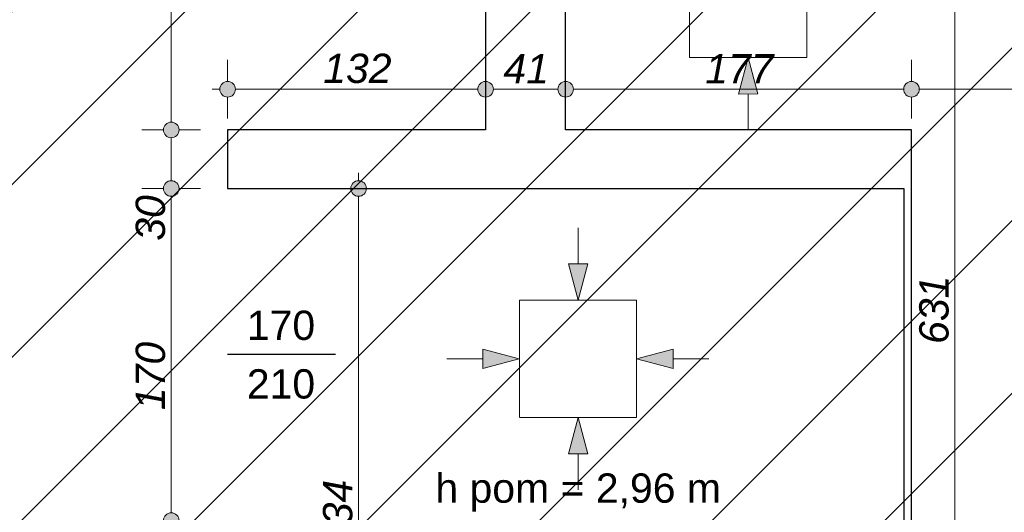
# Model space of a CAD drawing. Header units: millimetres. Extents: x -170998 to -45998, y 10557 to 52557.
# Tile 55 of 92: x -124602 to -119563, y 37452 to 39974. Entities that reach past the tile are written whole.
import ezdxf

# ---------------------------------------------------------------- set-up
doc = ezdxf.new("R2010")
doc.units = ezdxf.units.MM
doc.header["$MEASUREMENT"] = 0
for name, color, linetype in [('Linia', 7, 'Continuous'), ('Obiekt', 7, 'Continuous'), ('Tekst', 7, 'Continuous'), ('Wymiary', 7, 'Continuous'), ('Ściana', 7, 'Continuous')]:
    doc.layers.add(name, color=color, linetype=linetype)
doc.styles.add('Arial', font='txt')
doc.styles.add('Times new roman', font='txt')
doc.dimstyles.new('GENERATED_STYLE__1', dxfattribs={"dimtxt": 150, "dimasz": 152, "dimexe": 0.18, "dimexo": 0, "dimgap": 0.09, "dimtad": 1, "dimtih": 1, "dimtoh": 1, "dimlfac": 0.1, "dimzin": 0, "dimdsep": 46, "dimtxsty": 'Arial', "dimblk": 'ARROWHEAD_11', "dimblk1": 'ARROWHEAD_11', "dimblk2": 'ARROWHEAD_11', "dimcen": 0.09, "dimclrd": 114, "dimclre": 114, "dimclrt": 114, "dimazin": 0, "dimtfac": 1, "dimtdec": 4, "dimtmove": 0, "dimatfit": 3, "dimfxl": 1, "dimtolj": 1, "dimtzin": 0, "dimarcsym": 0})
doc.dimstyles.new('GENERATED_STYLE__2', dxfattribs={"dimtxt": 150, "dimasz": 152, "dimexe": 0.18, "dimexo": 0, "dimgap": 0.09, "dimtad": 1, "dimlfac": 0.1, "dimzin": 0, "dimdsep": 46, "dimtxsty": 'Arial', "dimblk": 'ARROWHEAD_11', "dimblk1": 'ARROWHEAD_11', "dimblk2": 'ARROWHEAD_11', "dimcen": 0.09, "dimclrd": 114, "dimclre": 114, "dimclrt": 114, "dimazin": 0, "dimtfac": 1, "dimtdec": 4, "dimtmove": 0, "dimatfit": 3, "dimfxl": 1, "dimtolj": 1, "dimtzin": 0, "dimarcsym": 0})

# ---------------------------------------------------------------- blocks, each defined once
blk = doc.blocks.new('*D273')
at = {"layer": 'Wymiary', "linetype": 'Continuous', "lineweight": 13}
for points in [[(-123786.5, 39109.3), (-123789.5, 39124.6), (-123798.2, 39137.6), (-123811.2, 39146.3), (-123826.5, 39149.3), (-123841.8, 39146.3), (-123854.8, 39137.6), (-123863.4, 39124.6), (-123866.5, 39109.3), (-123863.4, 39094), (-123854.8, 39081), (-123841.8, 39072.4), (-123826.5, 39069.3), (-123811.2, 39072.4), (-123798.2, 39081), (-123789.5, 39094)], [(-123786.5, 37409.3), (-123789.5, 37424.6), (-123798.2, 37437.6), (-123811.2, 37446.3), (-123826.5, 37449.3), (-123841.8, 37446.3), (-123854.8, 37437.6), (-123863.4, 37424.6), (-123866.5, 37409.3), (-123863.4, 37394), (-123854.8, 37381), (-123841.8, 37372.4), (-123826.5, 37369.3), (-123811.2, 37372.4), (-123798.2, 37381), (-123789.5, 37394)]]:
    blk.add_hatch(color=114, dxfattribs=at).paths.add_polyline_path(points)
at = {"layer": 'Wymiary', "color": 114, "lineweight": 13}
for p, q in [((-123866.5, 39109.3), (-123976.5, 39109.3)), ((-123676.5, 39109.3), (-123786.5, 39109.3)), ((-123826.5, 37449.3), (-123826.5, 39069.3)), ((-123866.5, 37409.3), (-123976.5, 37409.3)), ((-123676.5, 37409.3), (-123786.5, 37409.3))]:
    blk.add_line(p, q, dxfattribs=at)
for centre in [(-123826.5, 39109.3), (-123826.5, 37409.3)]:
    blk.add_circle(centre, 40, dxfattribs=at)
at = {"layer": 'Wymiary', "color": 114, "lineweight": 13, "char_height": 150, "attachment_point": 7, "rotation": 90, "style": 'Arial'}
for s, insert in [('\\A1;{\\fArial|b0|i1|c238|p38;30}', (-123856.5, 38841.7)), ('\\A1;{\\fArial|b0|i1|c238|p38;170}', (-123856.5, 37974.7))]:
    blk.add_mtext(s, dxfattribs=dict(at, insert=insert))
blk = doc.blocks.new('ARROWHEAD_11')
at = {"color": 0, "linetype": 'Continuous', "lineweight": 0}
blk.add_line((0, 0), (-1, 0), dxfattribs=at)
at = {"color": 0, "linetype": 'Continuous', "lineweight": 0, "const_width": 0.25, "flags": 128}
blk.add_lwpolyline([(-0.125, 0, 1), (0.125, 0, 1)], format="xyb", close=True, dxfattribs=at)
blk = doc.blocks.new('*D274')
at = {"layer": 'Wymiary', "linetype": 'Continuous', "lineweight": 13}
for points in [[(-123786.5, 39409.3), (-123789.5, 39424.6), (-123798.2, 39437.6), (-123811.2, 39446.3), (-123826.5, 39449.3), (-123841.8, 39446.3), (-123854.8, 39437.6), (-123863.4, 39424.6), (-123866.5, 39409.3), (-123863.4, 39394), (-123854.8, 39381), (-123841.8, 39372.4), (-123826.5, 39369.3), (-123811.2, 39372.4), (-123798.2, 39381), (-123789.5, 39394)], [(-123786.5, 39109.3), (-123789.5, 39124.6), (-123798.2, 39137.6), (-123811.2, 39146.3), (-123826.5, 39149.3), (-123841.8, 39146.3), (-123854.8, 39137.6), (-123863.4, 39124.6), (-123866.5, 39109.3), (-123863.4, 39094), (-123854.8, 39081), (-123841.8, 39072.4), (-123826.5, 39069.3), (-123811.2, 39072.4), (-123798.2, 39081), (-123789.5, 39094)]]:
    blk.add_hatch(color=114, dxfattribs=at).paths.add_polyline_path(points)
at = {"layer": 'Wymiary', "color": 114, "lineweight": 13}
for p, q in [((-123866.5, 39409.3), (-123976.5, 39409.3)), ((-123676.5, 39409.3), (-123786.5, 39409.3)), ((-123826.5, 39149.3), (-123826.5, 39369.3)), ((-123866.5, 39109.3), (-123976.5, 39109.3)), ((-123676.5, 39109.3), (-123786.5, 39109.3))]:
    blk.add_line(p, q, dxfattribs=at)
for centre in [(-123826.5, 39409.3), (-123826.5, 39109.3)]:
    blk.add_circle(centre, 40, dxfattribs=at)
blk = doc.blocks.new('*D275')
at = {"layer": 'Wymiary', "linetype": 'Continuous', "lineweight": 13}
for points in [[(-123786.5, 41819.4), (-123789.5, 41834.7), (-123798.2, 41847.7), (-123811.2, 41856.3), (-123826.5, 41859.4), (-123841.8, 41856.3), (-123854.8, 41847.7), (-123863.4, 41834.7), (-123866.5, 41819.4), (-123863.4, 41804.1), (-123854.8, 41791.1), (-123841.8, 41782.4), (-123826.5, 41779.4), (-123811.2, 41782.4), (-123798.2, 41791.1), (-123789.5, 41804.1)], [(-123786.5, 39409.3), (-123789.5, 39424.6), (-123798.2, 39437.6), (-123811.2, 39446.3), (-123826.5, 39449.3), (-123841.8, 39446.3), (-123854.8, 39437.6), (-123863.4, 39424.6), (-123866.5, 39409.3), (-123863.4, 39394), (-123854.8, 39381), (-123841.8, 39372.4), (-123826.5, 39369.3), (-123811.2, 39372.4), (-123798.2, 39381), (-123789.5, 39394)]]:
    blk.add_hatch(color=114, dxfattribs=at).paths.add_polyline_path(points)
at = {"layer": 'Wymiary', "color": 114, "lineweight": 13}
for p, q in [((-123866.5, 41819.4), (-123976.5, 41819.4)), ((-123826.5, 39449.3), (-123826.5, 41779.4)), ((-123676.5, 41819.4), (-123786.5, 41819.4)), ((-123866.5, 39409.3), (-123976.5, 39409.3)), ((-123676.5, 39409.3), (-123786.5, 39409.3))]:
    blk.add_line(p, q, dxfattribs=at)
for centre in [(-123826.5, 41819.4), (-123826.5, 39409.3)]:
    blk.add_circle(centre, 40, dxfattribs=at)
at = {"layer": 'Wymiary', "color": 114, "lineweight": 13, "char_height": 150, "attachment_point": 7, "rotation": 90, "style": 'Arial'}
for s, insert in [('\\A1;{\\fArial|b0|i1|c238|p38;25}', (-123856.5, 41551.7)), ('\\A1;{\\fArial|b0|i1|c238|p38;241}', (-123856.5, 40329.8))]:
    blk.add_mtext(s, dxfattribs=dict(at, insert=insert))
blk = doc.blocks.new('*D292')
at = {"layer": 'Wymiary', "linetype": 'Continuous', "lineweight": 13}
for points in [[(-119776.2, 41639.1), (-119779.2, 41654.4), (-119787.9, 41667.4), (-119800.9, 41676.1), (-119816.2, 41679.1), (-119831.5, 41676.1), (-119844.5, 41667.4), (-119853.2, 41654.4), (-119856.2, 41639.1), (-119853.2, 41623.8), (-119844.5, 41610.8), (-119831.5, 41602.2), (-119816.2, 41599.1), (-119800.9, 41602.2), (-119787.9, 41610.8), (-119779.2, 41623.8)], [(-119776.2, 35329.3), (-119779.2, 35344.6), (-119787.9, 35357.6), (-119800.9, 35366.3), (-119816.2, 35369.3), (-119831.5, 35366.3), (-119844.5, 35357.6), (-119853.2, 35344.6), (-119856.2, 35329.3), (-119853.2, 35314), (-119844.5, 35301), (-119831.5, 35292.4), (-119816.2, 35289.3), (-119800.9, 35292.4), (-119787.9, 35301), (-119779.2, 35314)]]:
    blk.add_hatch(color=114, dxfattribs=at).paths.add_polyline_path(points)
at = {"layer": 'Wymiary', "color": 114, "lineweight": 13}
for p, q in [((-119816.2, 41679.1), (-119816.2, 41719.1)), ((-119856.2, 41639.1), (-119966.2, 41639.1)), ((-119666.2, 41639.1), (-119776.2, 41639.1)), ((-119816.2, 35369.3), (-119816.2, 41599.1)), ((-119856.2, 35329.3), (-119966.2, 35329.3)), ((-119666.2, 35329.3), (-119776.2, 35329.3)), ((-119816.2, 35249.3), (-119816.2, 35289.3))]:
    blk.add_line(p, q, dxfattribs=at)
for centre in [(-119816.2, 41639.1), (-119816.2, 35329.3)]:
    blk.add_circle(centre, 40, dxfattribs=at)
at = {"layer": 'Wymiary', "color": 114, "lineweight": 13, "insert": (-119846.2, 38313.5), "char_height": 150, "attachment_point": 7, "rotation": 90, "style": 'Arial'}
blk.add_mtext('\\A1;{\\fArial|b0|i1|c238|p38;631}', dxfattribs=at)
blk = doc.blocks.new('*D294')
at = {"layer": 'Wymiary', "linetype": 'Continuous', "lineweight": 13}
for points in [[(-123498, 39617.3), (-123501.1, 39632.6), (-123509.7, 39645.6), (-123522.7, 39654.3), (-123538, 39657.3), (-123553.3, 39654.3), (-123566.3, 39645.6), (-123575, 39632.6), (-123578, 39617.3), (-123575, 39602), (-123566.3, 39589), (-123553.3, 39580.4), (-123538, 39577.3), (-123522.7, 39580.4), (-123509.7, 39589), (-123501.1, 39602)], [(-122178, 39617.3), (-122181.1, 39632.6), (-122189.7, 39645.6), (-122202.7, 39654.3), (-122218, 39657.3), (-122233.3, 39654.3), (-122246.3, 39645.6), (-122255, 39632.6), (-122258, 39617.3), (-122255, 39602), (-122246.3, 39589), (-122233.3, 39580.4), (-122218, 39577.3), (-122202.7, 39580.4), (-122189.7, 39589), (-122181.1, 39602)]]:
    blk.add_hatch(color=114, dxfattribs=at).paths.add_polyline_path(points)
at = {"layer": 'Wymiary', "color": 114, "lineweight": 13}
for p, q in [((-123538, 39657.3), (-123538, 39767.3)), ((-122218, 39657.3), (-122218, 39767.3)), ((-123618, 39617.3), (-123578, 39617.3)), ((-123498, 39617.3), (-122258, 39617.3)), ((-123538, 39467.3), (-123538, 39577.3)), ((-122218, 39467.3), (-122218, 39577.3))]:
    blk.add_line(p, q, dxfattribs=at)
for centre in [(-123538, 39617.3), (-122218, 39617.3)]:
    blk.add_circle(centre, 40, dxfattribs=at)
at = {"layer": 'Wymiary', "color": 114, "lineweight": 13, "insert": (-123048.8, 39647.3), "char_height": 150, "attachment_point": 7, "style": 'Arial'}
blk.add_mtext('\\A1;{\\fArial|b0|i1|c238|p38;132}', dxfattribs=at)
blk = doc.blocks.new('*D295')
at = {"layer": 'Wymiary', "linetype": 'Continuous', "lineweight": 13}
for points in [[(-122178, 39617.3), (-122181.1, 39632.6), (-122189.7, 39645.6), (-122202.7, 39654.3), (-122218, 39657.3), (-122233.3, 39654.3), (-122246.3, 39645.6), (-122255, 39632.6), (-122258, 39617.3), (-122255, 39602), (-122246.3, 39589), (-122233.3, 39580.4), (-122218, 39577.3), (-122202.7, 39580.4), (-122189.7, 39589), (-122181.1, 39602)], [(-121768, 39617.3), (-121771.1, 39632.6), (-121779.7, 39645.6), (-121792.7, 39654.3), (-121808, 39657.3), (-121823.3, 39654.3), (-121836.3, 39645.6), (-121845, 39632.6), (-121848, 39617.3), (-121845, 39602), (-121836.3, 39589), (-121823.3, 39580.4), (-121808, 39577.3), (-121792.7, 39580.4), (-121779.7, 39589), (-121771.1, 39602)]]:
    blk.add_hatch(color=114, dxfattribs=at).paths.add_polyline_path(points)
at = {"layer": 'Wymiary', "color": 114, "lineweight": 13}
for p, q in [((-122218, 39657.3), (-122218, 39767.3)), ((-121808, 39657.3), (-121808, 39767.3)), ((-122178, 39617.3), (-121848, 39617.3)), ((-122218, 39467.3), (-122218, 39577.3)), ((-121808, 39467.3), (-121808, 39577.3))]:
    blk.add_line(p, q, dxfattribs=at)
for centre in [(-122218, 39617.3), (-121808, 39617.3)]:
    blk.add_circle(centre, 40, dxfattribs=at)
at = {"layer": 'Wymiary', "color": 114, "lineweight": 13, "insert": (-122126.8, 39647.3), "char_height": 150, "attachment_point": 7, "style": 'Arial'}
blk.add_mtext('\\A1;{\\fArial|b0|i1|c238|p38;41}', dxfattribs=at)
blk = doc.blocks.new('*D296')
at = {"layer": 'Wymiary', "linetype": 'Continuous', "lineweight": 13}
for points in [[(-121768, 39617.3), (-121771.1, 39632.6), (-121779.7, 39645.6), (-121792.7, 39654.3), (-121808, 39657.3), (-121823.3, 39654.3), (-121836.3, 39645.6), (-121845, 39632.6), (-121848, 39617.3), (-121845, 39602), (-121836.3, 39589), (-121823.3, 39580.4), (-121808, 39577.3), (-121792.7, 39580.4), (-121779.7, 39589), (-121771.1, 39602)], [(-119998, 39617.3), (-120001.1, 39632.6), (-120009.7, 39645.6), (-120022.7, 39654.3), (-120038, 39657.3), (-120053.3, 39654.3), (-120066.3, 39645.6), (-120075, 39632.6), (-120078, 39617.3), (-120075, 39602), (-120066.3, 39589), (-120053.3, 39580.4), (-120038, 39577.3), (-120022.7, 39580.4), (-120009.7, 39589), (-120001.1, 39602)]]:
    blk.add_hatch(color=114, dxfattribs=at).paths.add_polyline_path(points)
at = {"layer": 'Wymiary', "color": 114, "lineweight": 13}
for p, q in [((-121808, 39657.3), (-121808, 39767.3)), ((-120038, 39657.3), (-120038, 39767.3)), ((-121768, 39617.3), (-120078, 39617.3)), ((-121808, 39467.3), (-121808, 39577.3)), ((-120038, 39467.3), (-120038, 39577.3))]:
    blk.add_line(p, q, dxfattribs=at)
for centre in [(-121808, 39617.3), (-120038, 39617.3)]:
    blk.add_circle(centre, 40, dxfattribs=at)
at = {"layer": 'Wymiary', "color": 114, "lineweight": 13, "insert": (-121093.8, 39647.3), "char_height": 150, "attachment_point": 7, "style": 'Arial'}
blk.add_mtext('\\A1;{\\fArial|b0|i1|c238|p38;177}', dxfattribs=at)
blk = doc.blocks.new('*D297')
at = {"layer": 'Wymiary', "linetype": 'Continuous', "lineweight": 13}
for points in [[(-119998, 39617.3), (-120001.1, 39632.6), (-120009.7, 39645.6), (-120022.7, 39654.3), (-120038, 39657.3), (-120053.3, 39654.3), (-120066.3, 39645.6), (-120075, 39632.6), (-120078, 39617.3), (-120075, 39602), (-120066.3, 39589), (-120053.3, 39580.4), (-120038, 39577.3), (-120022.7, 39580.4), (-120009.7, 39589), (-120001.1, 39602)], [(-118338, 39617.3), (-118341.1, 39632.6), (-118349.7, 39645.6), (-118362.7, 39654.3), (-118378, 39657.3), (-118393.3, 39654.3), (-118406.3, 39645.6), (-118415, 39632.6), (-118418, 39617.3), (-118415, 39602), (-118406.3, 39589), (-118393.3, 39580.4), (-118378, 39577.3), (-118362.7, 39580.4), (-118349.7, 39589), (-118341.1, 39602)]]:
    blk.add_hatch(color=114, dxfattribs=at).paths.add_polyline_path(points)
at = {"layer": 'Wymiary', "color": 114, "lineweight": 13}
for p, q in [((-120038, 39657.3), (-120038, 39767.3)), ((-118378, 39657.3), (-118378, 39767.3)), ((-119998, 39617.3), (-118418, 39617.3)), ((-120038, 39467.3), (-120038, 39577.3)), ((-118378, 39467.3), (-118378, 39577.3))]:
    blk.add_line(p, q, dxfattribs=at)
for centre in [(-120038, 39617.3), (-118378, 39617.3)]:
    blk.add_circle(centre, 40, dxfattribs=at)
at = {"layer": 'Wymiary', "color": 114, "lineweight": 13, "char_height": 150, "attachment_point": 7, "style": 'Arial'}
for s, insert in [('\\A1;{\\fArial|b0|i1|c238|p38;166}', (-119492.6, 39647.3)), ('\\A1;{\\fArial|b0|i1|c238|p38;12}', (-118645.7, 39647.3))]:
    blk.add_mtext(s, dxfattribs=dict(at, insert=insert))
blk = doc.blocks.new('*D320')
at = {"layer": 'Wymiary', "linetype": 'Continuous', "lineweight": 13}
for points in [[(-122828, 39109.3), (-122831, 39124.6), (-122839.7, 39137.6), (-122852.7, 39146.3), (-122868, 39149.3), (-122883.3, 39146.3), (-122896.3, 39137.6), (-122904.9, 39124.6), (-122908, 39109.3), (-122904.9, 39094), (-122896.3, 39081), (-122883.3, 39072.4), (-122868, 39069.3), (-122852.7, 39072.4), (-122839.7, 39081), (-122831, 39094)], [(-122828, 35769.3), (-122831, 35784.6), (-122839.7, 35797.6), (-122852.7, 35806.3), (-122868, 35809.3), (-122883.3, 35806.3), (-122896.3, 35797.6), (-122904.9, 35784.6), (-122908, 35769.3), (-122904.9, 35754), (-122896.3, 35741), (-122883.3, 35732.4), (-122868, 35729.3), (-122852.7, 35732.4), (-122839.7, 35741), (-122831, 35754)]]:
    blk.add_hatch(color=114, dxfattribs=at).paths.add_polyline_path(points)
at = {"layer": 'Wymiary', "color": 114, "lineweight": 13}
for p, q in [((-122868, 39149.3), (-122868, 39189.3)), ((-122908, 39109.3), (-123018, 39109.3)), ((-122718, 39109.3), (-122828, 39109.3)), ((-122868, 35809.3), (-122868, 39069.3)), ((-122908, 35769.3), (-123018, 35769.3)), ((-122718, 35769.3), (-122828, 35769.3))]:
    blk.add_line(p, q, dxfattribs=at)
for centre in [(-122868, 39109.3), (-122868, 35769.3)]:
    blk.add_circle(centre, 40, dxfattribs=at)
at = {"layer": 'Wymiary', "color": 114, "lineweight": 13, "insert": (-122898, 37268.6), "char_height": 150, "attachment_point": 7, "rotation": 90, "style": 'Arial'}
blk.add_mtext('\\A1;{\\fArial|b0|i1|c238|p38;334}', dxfattribs=at)

msp = doc.modelspace()

# ---------------------------------------------------------------- hatches: boundary and pattern name
at = {"true_color": 0xffbcbc}
h = msp.add_hatch(dxfattribs=at)
h.set_pattern_fill('ANSI31', color=254, scale=5000)
h.set_pattern_definition([(45, (-134979.9, 34979.5), (-441.942, 441.942), [])])
h.paths.add_polyline_path([(-134979.915, 34979.494), (-134979.915, 38682.097), (-133018.834, 38682.097), (-133018.834, 42723.283), (-130265.74, 42723.283), (-121988.622, 42256.621), (-118317.974, 41864.766), (-118317.974, 34979.494), (-131221.067, 34979.494), (-131221.067, 37562.034), (-133014.082, 37562.034), (-133014.082, 34979.494)])
h.paths.add_polyline_path([(-97189.858, 34512.999), (-94368.923, 34512.999), (-94368.923, 31361.241), (-97189.858, 31361.241)])
at = {"layer": 'Linia', "linetype": 'Continuous', "lineweight": 13}
for points in [[(-120874.015, 39779.695), (-120923.766, 39593.026), (-120823.766, 39593.159)], [(-121744.413, 38537.435), (-121694.164, 38723.971), (-121794.164, 38724.104)], [(-122045.613, 38237.436), (-122232.216, 38287.436), (-122232.216, 38187.436)], [(-121444.813, 38237.436), (-121258.211, 38187.436), (-121258.211, 38287.436)], [(-121744.413, 37937.436), (-121794.164, 37750.767), (-121694.164, 37750.9)]]:
    msp.add_hatch(color=150, dxfattribs=at).paths.add_polyline_path(points)

# ---------------------------------------------------------------- linework, layer by layer
at = {"layer": 'Linia', "color": 150, "lineweight": 13}
for p, q in [((-121174.415, 40379.295), (-121174.415, 39780.095)), ((-120574.415, 39780.095), (-120574.415, 40379.295)), ((-121174.415, 39779.295), (-120574.415, 39779.295)), ((-120874.015, 39779.695), (-120923.766, 39593.026)), ((-120874.015, 39779.695), (-120823.766, 39593.159)), ((-120823.766, 39593.159), (-120923.766, 39593.026)), ((-120873.521, 39409.32), (-120873.766, 39593.093)), ((-121743.919, 38907.81), (-121744.164, 38724.038)), ((-121744.413, 38537.435), (-121794.164, 38724.104)), ((-121794.164, 38724.104), (-121694.164, 38723.971)), ((-121744.413, 38537.435), (-121694.164, 38723.971)), ((-121444.813, 38537.036), (-122044.813, 38537.036)), ((-122044.813, 38537.036), (-122044.813, 37937.836)), ((-121444.813, 37937.836), (-121444.813, 38537.036)), ((-122045.613, 38237.436), (-122232.216, 38287.436)), ((-122232.216, 38187.436), (-122232.216, 38287.436)), ((-121444.813, 38237.436), (-121258.211, 38287.436)), ((-121258.211, 38287.436), (-121258.211, 38187.436)), ((-122415.988, 38237.436), (-122232.216, 38237.436)), ((-122045.613, 38237.436), (-122232.216, 38187.436)), ((-121444.813, 38237.436), (-121258.211, 38187.436)), ((-121074.438, 38237.436), (-121258.211, 38237.436)), ((-122044.813, 37937.036), (-121444.813, 37937.036)), ((-121744.413, 37937.436), (-121794.164, 37750.767)), ((-121744.413, 37937.436), (-121694.164, 37750.9)), ((-121694.164, 37750.9), (-121794.164, 37750.767)), ((-121743.919, 37567.061), (-121744.164, 37750.834))]:
    msp.add_line(p, q, dxfattribs=at)
at = {"layer": 'Obiekt'}
msp.add_line((-122986.64, 38259.32), (-123538.019, 38259.32), dxfattribs=at)
at = {"layer": 'Ściana'}
msp.add_line((-123538.019, 39109.32), (-123238.019, 39109.32), dxfattribs=at)
at = {"layer": 'Ściana', "flags": 128}
for points in [[(-121808.019, 39409.32), (-121808.019, 41987.484)], [(-122218.019, 41819.37), (-122218.019, 39409.32)], [(-123538.019, 39409.32), (-123538.019, 39109.32)], [(-122218.019, 39409.32), (-123538.019, 39409.32)], [(-120038.019, 39409.32), (-121808.019, 39409.32)], [(-120038.019, 35229.32), (-120038.019, 39409.32)], [(-123238.019, 39109.32), (-120078.019, 39109.32)], [(-120078.019, 39109.32), (-120078.019, 35229.32)]]:
    msp.add_lwpolyline(points, dxfattribs=at)

# ---------------------------------------------------------------- texts
at = {"layer": 'Obiekt', "char_height": 150, "attachment_point": 7, "style": 'Arial'}
for s, insert in [('\\A1;{\\fArial|b0|i0|c238|p38;170}', (-123439.679, 38331.852)), ('\\A1;{\\fArial|b0|i0|c238|p38;210}', (-123439.679, 38031.852))]:
    msp.add_mtext(s, dxfattribs=dict(at, insert=insert))
at = {"layer": 'Tekst', "insert": (-121743.919, 37650.633), "char_height": 150, "attachment_point": 2, "style": 'Times new roman'}
msp.add_mtext('\\A1;{\\fArial|b0|i0|c0|p38;h pom = 2,96 m}', dxfattribs=at)

# ---------------------------------------------------------------- dimensions: what is measured, and where the dimension line sits
at = {"layer": 'Wymiary', "color": 114, "lineweight": 13}
for base, p1, p2, picture, middle in [((-123826.4926, 41819.3696), (-123538.0187, 39409.3203), (-122628.0187, 41819.3696), '*D275', (-123931.4926, 40500.516)), ((-123826.493, 39409.32), (-123538.019, 39109.32), (-123538.019, 39409.32), '*D274', (-123931.493, 38955.491)), ((-122867.992, 39109.32), (-122048.019, 35769.32), (-123538.019, 39109.32), '*D320', (-122972.992, 37439.32)), ((-123826.493, 39109.32), (-123538.019, 37409.32), (-123538.019, 39109.32), '*D273', (-123931.493, 38145.491))]:
    dim = msp.add_linear_dim(base=base, p1=p1, p2=p2, angle=90, dimstyle='GENERATED_STYLE__2', dxfattribs=at)
    dim.commit()
    dim.dimension.update_dxf_attribs({"geometry": picture, "text_midpoint": middle, "dimtype": 160, "text_rotation": 90})
dim = msp.add_linear_dim(base=(-119816.205, 41639.126), p1=(-118828.019, 35329.32), p2=(-118949.578, 41639.126), angle=90, text='631', dimstyle='GENERATED_STYLE__2', dxfattribs=at)
dim.commit()
dim.dimension.update_dxf_attribs({"geometry": '*D292', "text_midpoint": (-119921.205, 38484.223), "dimtype": 160, "text_rotation": 90})
for base, p1, p2, picture, middle in [((-122218.019, 39617.325), (-123538.019, 39409.32), (-122218.019, 39409.32), '*D294', (-122878.019, 39722.325)), ((-121808.019, 39617.325), (-122218.019, 39409.32), (-121808.019, 39409.32), '*D295', (-122013.019, 39722.325)), ((-120038.019, 39617.325), (-121808.019, 39409.32), (-120038.019, 39409.32), '*D296', (-120923.019, 39722.325)), ((-118378.019, 39617.325), (-120038.019, 39409.32), (-118378.019, 38484.223), '*D297', (-119321.848, 39722.325))]:
    dim = msp.add_linear_dim(base=base, p1=p1, p2=p2, dimstyle='GENERATED_STYLE__1', dxfattribs=at)
    dim.commit()
    dim.dimension.update_dxf_attribs({"geometry": picture, "text_midpoint": middle, "dimtype": 160})

doc.saveas('drawing.dxf')
